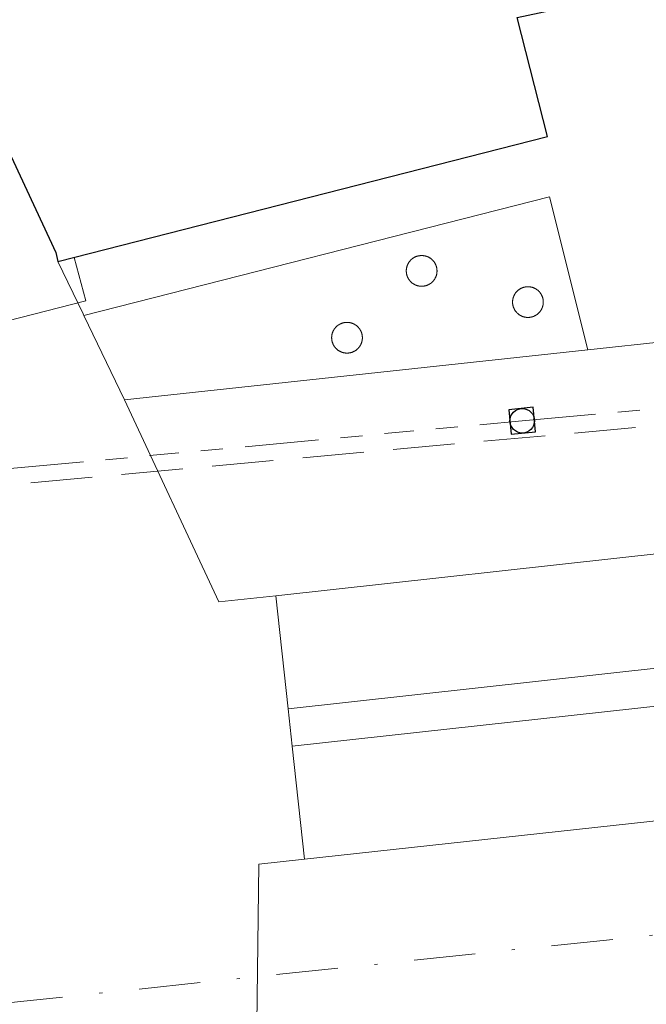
# Model space of a CAD drawing. Header units: metres. Extents: x 174255 to 175175, y 462028 to 462911.
# Tile 19 of 256: x 174373 to 174394, y 462281 to 462313. Entities that reach past the tile are written whole.
import ezdxf

# ---------------------------------------------------------------- set-up
doc = ezdxf.new("R2010")
doc.units = ezdxf.units.M
for name, pattern in [('RI-DRAINAGE', [19.2, 6, -1.8, 1.8, -1.8, 2.4, -1.8, 1.8, -1.8]), ('RI-HWA', [7.4, 5, -2.4]), ('RI-VWA', [11, 5, -3, 0, -3])]:
    doc.linetypes.add(name, pattern=pattern)
for name, color, linetype, lineweight in [('B-WE-OG-BEBOUWING-G', 8, 'Continuous', 30), ('B-WE-OG-TERREIN_GROEN-G', 8, 'Continuous', 20), ('B-WE-OG-WEG_VERHARD_OPEN -G', 8, 'Continuous', 20), ('B-WE-RI-DRAINAGE-G', 8, 'RI-DRAINAGE', 20), ('B-WE-RI-DRAINAGE_RIOOLPUT_INSPECTIEPUT-S', 8, 'Continuous', 20), ('B-WE-RI-HWA-G', 8, 'RI-HWA', 20), ('B-WE-RI-VWA-G', 8, 'RI-VWA', 20), ('B-XX-KG-GRENS_PERCEEL-G', 213, 'Continuous', 20)]:
    doc.layers.add(name, color=color, linetype=linetype, lineweight=lineweight)

# ---------------------------------------------------------------- blocks, each defined once
blk = doc.blocks.new('B-SRI-PUT_VWA-SO')
at = {"flags": 128}
blk.add_lwpolyline([(-2, 2), (2, 2), (2, -2), (-2, -2)], close=True, dxfattribs=at)
at = {"lineweight": -3, "flags": 128}
blk.add_lwpolyline([(2, -2), (2, 2), (-2, 2), (-2, -2)], close=True, dxfattribs=at)
at = {"lineweight": -3}
blk.add_circle((0, 0), 2, dxfattribs=at)

msp = doc.modelspace()

# ---------------------------------------------------------------- linework, layer by layer
at = {"layer": 'B-WE-OG-BEBOUWING-G'}
msp.add_lwpolyline([(174371.595, 462311.083), (174374.36, 462305.151), (174374.431, 462304.857), (174390.369, 462308.934), (174389.377, 462312.81), (174393.886, 462313.769), (174394.289, 462311.038), (174405.67, 462313.135), (174405.592, 462313.556), (174399.093, 462348.951), (174398.961, 462349.668), (174397.777, 462356.118), (174396.272, 462355.842), (174395.471, 462361.324), (174397.648, 462361.568), (174396.812, 462369.028), (174391.176, 462419.314)], dxfattribs=at)
at = {"layer": 'B-WE-OG-TERREIN_GROEN-G'}
for points in [[(174386.306, 462305.054), (174386.297, 462305.054), (174386.288, 462305.055), (174386.28, 462305.055), (174386.271, 462305.055), (174386.262, 462305.055), (174386.254, 462305.055), (174386.245, 462305.054), (174386.236, 462305.054), (174386.227, 462305.053), (174386.219, 462305.052), (174386.21, 462305.051), (174386.201, 462305.05), (174386.193, 462305.049), (174386.184, 462305.047), (174386.176, 462305.046), (174386.167, 462305.044), (174386.159, 462305.042), (174386.15, 462305.04), (174386.142, 462305.038), (174386.133, 462305.036), (174386.125, 462305.033), (174386.117, 462305.03), (174386.108, 462305.028), (174386.1, 462305.025), (174386.084, 462305.019), (174386.076, 462305.015), (174386.068, 462305.012), (174386.06, 462305.008), (174386.052, 462305.004), (174386.044, 462305.001), (174386.036, 462304.997), (174386.029, 462304.992), (174386.021, 462304.988), (174386.014, 462304.984), (174386.006, 462304.979), (174385.999, 462304.974), (174385.991, 462304.97), (174385.984, 462304.965), (174385.977, 462304.959), (174385.97, 462304.954), (174385.963, 462304.949), (174385.956, 462304.944), (174385.95, 462304.938), (174385.943, 462304.932), (174385.936, 462304.927), (174385.93, 462304.921), (174385.924, 462304.915), (174385.917, 462304.909), (174385.911, 462304.902), (174385.905, 462304.896), (174385.899, 462304.89), (174385.894, 462304.883), (174385.888, 462304.876), (174385.882, 462304.87), (174385.877, 462304.863), (174385.872, 462304.856), (174385.867, 462304.849), (174385.861, 462304.842), (174385.856, 462304.835), (174385.852, 462304.827), (174385.847, 462304.82), (174385.842, 462304.813), (174385.838, 462304.805), (174385.834, 462304.797), (174385.83, 462304.79), (174385.826, 462304.782), (174385.822, 462304.774), (174385.818, 462304.766), (174385.814, 462304.758), (174385.811, 462304.75), (174385.807, 462304.742), (174385.804, 462304.734), (174385.801, 462304.726), (174385.798, 462304.718), (174385.795, 462304.709), (174385.793, 462304.701), (174385.79, 462304.693), (174385.788, 462304.684), (174385.786, 462304.676), (174385.784, 462304.668), (174385.782, 462304.659), (174385.78, 462304.65), (174385.779, 462304.642), (174385.777, 462304.633), (174385.776, 462304.625), (174385.775, 462304.616), (174385.774, 462304.607), (174385.773, 462304.599), (174385.772, 462304.59), (174385.772, 462304.581), (174385.771, 462304.572), (174385.771, 462304.538), (174385.772, 462304.529), (174385.772, 462304.52), (174385.773, 462304.511), (174385.774, 462304.503), (174385.775, 462304.494), (174385.776, 462304.485), (174385.777, 462304.477), (174385.779, 462304.468), (174385.78, 462304.46), (174385.782, 462304.451), (174385.784, 462304.442), (174385.786, 462304.434), (174385.788, 462304.426), (174385.79, 462304.417), (174385.793, 462304.409), (174385.795, 462304.4), (174385.798, 462304.392), (174385.801, 462304.384), (174385.804, 462304.376), (174385.807, 462304.368), (174385.811, 462304.36), (174385.814, 462304.352), (174385.818, 462304.344), (174385.822, 462304.336), (174385.826, 462304.328), (174385.83, 462304.32), (174385.834, 462304.313), (174385.838, 462304.305), (174385.842, 462304.297), (174385.847, 462304.29), (174385.852, 462304.283), (174385.856, 462304.275), (174385.861, 462304.268), (174385.867, 462304.261), (174385.872, 462304.254), (174385.877, 462304.247), (174385.882, 462304.24), (174385.888, 462304.234), (174385.894, 462304.227), (174385.899, 462304.22), (174385.905, 462304.214), (174385.911, 462304.208), (174385.917, 462304.201), (174385.924, 462304.195), (174385.93, 462304.189), (174385.936, 462304.183), (174385.943, 462304.178), (174385.95, 462304.172), (174385.956, 462304.166), (174385.963, 462304.161), (174385.97, 462304.156), (174385.977, 462304.15), (174385.984, 462304.145), (174385.991, 462304.141), (174385.999, 462304.136), (174386.006, 462304.131), (174386.014, 462304.126), (174386.021, 462304.122), (174386.029, 462304.118), (174386.036, 462304.113), (174386.044, 462304.109), (174386.052, 462304.106), (174386.06, 462304.102), (174386.068, 462304.098), (174386.076, 462304.095), (174386.084, 462304.091), (174386.092, 462304.088), (174386.1, 462304.085), (174386.108, 462304.082), (174386.117, 462304.08), (174386.125, 462304.077), (174386.133, 462304.074), (174386.142, 462304.072), (174386.15, 462304.07), (174386.159, 462304.068), (174386.167, 462304.066), (174386.176, 462304.064), (174386.184, 462304.063), (174386.193, 462304.061), (174386.201, 462304.06), (174386.21, 462304.059), (174386.219, 462304.058), (174386.227, 462304.057), (174386.236, 462304.056), (174386.245, 462304.056), (174386.254, 462304.055), (174386.262, 462304.055), (174386.271, 462304.055), (174386.28, 462304.055), (174386.288, 462304.055), (174386.297, 462304.056), (174386.306, 462304.056), (174386.315, 462304.057), (174386.323, 462304.058), (174386.332, 462304.059), (174386.341, 462304.06), (174386.349, 462304.061), (174386.358, 462304.063), (174386.366, 462304.064), (174386.375, 462304.066), (174386.383, 462304.068), (174386.392, 462304.07), (174386.4, 462304.072), (174386.409, 462304.074), (174386.417, 462304.077), (174386.426, 462304.08), (174386.434, 462304.082), (174386.442, 462304.085), (174386.45, 462304.088), (174386.458, 462304.091), (174386.466, 462304.095), (174386.474, 462304.098), (174386.482, 462304.102), (174386.49, 462304.106), (174386.498, 462304.109), (174386.506, 462304.113), (174386.513, 462304.118), (174386.521, 462304.122), (174386.528, 462304.126), (174386.536, 462304.131), (174386.543, 462304.136), (174386.551, 462304.141), (174386.558, 462304.145), (174386.565, 462304.15), (174386.572, 462304.156), (174386.579, 462304.161), (174386.586, 462304.166), (174386.592, 462304.172), (174386.599, 462304.178), (174386.606, 462304.183), (174386.612, 462304.189), (174386.618, 462304.195), (174386.625, 462304.201), (174386.631, 462304.208), (174386.637, 462304.214), (174386.643, 462304.22), (174386.648, 462304.227), (174386.654, 462304.234), (174386.66, 462304.24), (174386.665, 462304.247), (174386.67, 462304.254), (174386.676, 462304.261), (174386.681, 462304.268), (174386.685, 462304.275), (174386.69, 462304.283), (174386.695, 462304.29), (174386.7, 462304.297), (174386.704, 462304.305), (174386.708, 462304.313), (174386.712, 462304.32), (174386.716, 462304.328), (174386.724, 462304.344), (174386.728, 462304.352), (174386.731, 462304.36), (174386.735, 462304.368), (174386.738, 462304.376), (174386.741, 462304.384), (174386.744, 462304.392), (174386.747, 462304.4), (174386.749, 462304.409), (174386.752, 462304.417), (174386.754, 462304.426), (174386.756, 462304.434), (174386.758, 462304.442), (174386.76, 462304.451), (174386.762, 462304.46), (174386.763, 462304.468), (174386.765, 462304.477), (174386.766, 462304.485), (174386.767, 462304.494), (174386.768, 462304.503), (174386.769, 462304.511), (174386.77, 462304.52), (174386.77, 462304.529), (174386.771, 462304.538), (174386.771, 462304.572), (174386.77, 462304.581), (174386.77, 462304.59), (174386.769, 462304.599), (174386.768, 462304.607), (174386.767, 462304.616), (174386.766, 462304.625), (174386.765, 462304.633), (174386.763, 462304.642), (174386.762, 462304.65), (174386.76, 462304.659), (174386.758, 462304.668), (174386.756, 462304.676), (174386.754, 462304.684), (174386.752, 462304.693), (174386.749, 462304.701), (174386.747, 462304.709), (174386.744, 462304.718), (174386.741, 462304.726), (174386.738, 462304.734), (174386.735, 462304.742), (174386.731, 462304.75), (174386.728, 462304.758), (174386.724, 462304.766), (174386.72, 462304.774), (174386.716, 462304.782), (174386.712, 462304.79), (174386.708, 462304.797), (174386.704, 462304.805), (174386.7, 462304.813), (174386.695, 462304.82), (174386.69, 462304.827), (174386.685, 462304.835), (174386.681, 462304.842), (174386.676, 462304.849), (174386.67, 462304.856), (174386.665, 462304.863), (174386.66, 462304.87), (174386.654, 462304.876), (174386.648, 462304.883), (174386.643, 462304.89), (174386.637, 462304.896), (174386.631, 462304.902), (174386.625, 462304.909), (174386.618, 462304.915), (174386.612, 462304.921), (174386.606, 462304.927), (174386.599, 462304.932), (174386.592, 462304.938), (174386.586, 462304.944), (174386.579, 462304.949), (174386.572, 462304.954), (174386.565, 462304.959), (174386.558, 462304.965), (174386.551, 462304.97), (174386.543, 462304.974), (174386.536, 462304.979), (174386.528, 462304.984), (174386.521, 462304.988), (174386.513, 462304.992), (174386.506, 462304.997), (174386.498, 462305.001), (174386.49, 462305.004), (174386.482, 462305.008), (174386.474, 462305.012), (174386.466, 462305.015), (174386.458, 462305.019), (174386.45, 462305.022), (174386.434, 462305.028), (174386.426, 462305.03), (174386.417, 462305.033), (174386.409, 462305.036), (174386.4, 462305.038), (174386.392, 462305.04), (174386.383, 462305.042), (174386.375, 462305.044), (174386.366, 462305.046), (174386.358, 462305.047), (174386.349, 462305.049), (174386.341, 462305.05), (174386.332, 462305.051), (174386.323, 462305.052), (174386.315, 462305.053), (174386.306, 462305.054)], [(174389.756, 462304.039), (174389.765, 462304.039), (174389.774, 462304.038), (174389.782, 462304.037), (174389.791, 462304.036), (174389.8, 462304.035), (174389.808, 462304.034), (174389.817, 462304.032), (174389.825, 462304.031), (174389.834, 462304.029), (174389.843, 462304.027), (174389.851, 462304.025), (174389.859, 462304.023), (174389.868, 462304.021), (174389.876, 462304.018), (174389.885, 462304.016), (174389.893, 462304.013), (174389.901, 462304.01), (174389.909, 462304.007), (174389.917, 462304.004), (174389.925, 462304), (174389.933, 462303.997), (174389.941, 462303.993), (174389.949, 462303.989), (174389.957, 462303.986), (174389.965, 462303.981), (174389.972, 462303.977), (174389.98, 462303.973), (174389.988, 462303.969), (174389.995, 462303.964), (174390.002, 462303.959), (174390.01, 462303.955), (174390.017, 462303.95), (174390.024, 462303.944), (174390.031, 462303.939), (174390.038, 462303.934), (174390.045, 462303.929), (174390.051, 462303.923), (174390.058, 462303.917), (174390.065, 462303.912), (174390.071, 462303.906), (174390.077, 462303.9), (174390.084, 462303.894), (174390.09, 462303.887), (174390.096, 462303.881), (174390.102, 462303.875), (174390.107, 462303.868), (174390.113, 462303.861), (174390.119, 462303.855), (174390.124, 462303.848), (174390.129, 462303.841), (174390.135, 462303.834), (174390.14, 462303.827), (174390.144, 462303.82), (174390.149, 462303.812), (174390.154, 462303.805), (174390.159, 462303.797), (174390.163, 462303.79), (174390.167, 462303.782), (174390.172, 462303.775), (174390.176, 462303.767), (174390.179, 462303.759), (174390.183, 462303.751), (174390.187, 462303.743), (174390.19, 462303.735), (174390.194, 462303.727), (174390.197, 462303.719), (174390.2, 462303.711), (174390.203, 462303.703), (174390.205, 462303.694), (174390.208, 462303.686), (174390.211, 462303.678), (174390.213, 462303.669), (174390.215, 462303.661), (174390.217, 462303.652), (174390.219, 462303.644), (174390.221, 462303.635), (174390.222, 462303.627), (174390.224, 462303.618), (174390.225, 462303.61), (174390.226, 462303.601), (174390.227, 462303.592), (174390.228, 462303.584), (174390.229, 462303.575), (174390.229, 462303.566), (174390.23, 462303.557), (174390.23, 462303.523), (174390.229, 462303.514), (174390.229, 462303.505), (174390.228, 462303.496), (174390.227, 462303.488), (174390.226, 462303.479), (174390.225, 462303.47), (174390.224, 462303.462), (174390.222, 462303.453), (174390.221, 462303.445), (174390.219, 462303.436), (174390.217, 462303.427), (174390.215, 462303.419), (174390.213, 462303.411), (174390.211, 462303.402), (174390.208, 462303.394), (174390.205, 462303.385), (174390.203, 462303.377), (174390.2, 462303.369), (174390.197, 462303.361), (174390.194, 462303.353), (174390.19, 462303.345), (174390.187, 462303.337), (174390.179, 462303.321), (174390.176, 462303.313), (174390.172, 462303.305), (174390.167, 462303.298), (174390.163, 462303.29), (174390.159, 462303.282), (174390.154, 462303.275), (174390.149, 462303.268), (174390.144, 462303.26), (174390.14, 462303.253), (174390.135, 462303.246), (174390.129, 462303.239), (174390.124, 462303.232), (174390.119, 462303.225), (174390.113, 462303.219), (174390.107, 462303.212), (174390.102, 462303.205), (174390.096, 462303.199), (174390.09, 462303.193), (174390.084, 462303.186), (174390.077, 462303.18), (174390.071, 462303.174), (174390.065, 462303.168), (174390.058, 462303.163), (174390.051, 462303.157), (174390.045, 462303.151), (174390.038, 462303.146), (174390.031, 462303.141), (174390.024, 462303.135), (174390.017, 462303.13), (174390.01, 462303.126), (174390.002, 462303.121), (174389.995, 462303.116), (174389.988, 462303.111), (174389.98, 462303.107), (174389.972, 462303.103), (174389.965, 462303.098), (174389.957, 462303.095), (174389.949, 462303.091), (174389.941, 462303.087), (174389.933, 462303.083), (174389.925, 462303.08), (174389.917, 462303.076), (174389.909, 462303.073), (174389.901, 462303.07), (174389.893, 462303.067), (174389.885, 462303.065), (174389.876, 462303.062), (174389.868, 462303.059), (174389.859, 462303.057), (174389.851, 462303.055), (174389.843, 462303.053), (174389.834, 462303.051), (174389.825, 462303.049), (174389.817, 462303.048), (174389.808, 462303.046), (174389.8, 462303.045), (174389.791, 462303.044), (174389.782, 462303.043), (174389.774, 462303.042), (174389.765, 462303.041), (174389.756, 462303.041), (174389.747, 462303.04), (174389.739, 462303.04), (174389.73, 462303.04), (174389.721, 462303.04), (174389.713, 462303.04), (174389.704, 462303.041), (174389.695, 462303.041), (174389.686, 462303.042), (174389.678, 462303.043), (174389.669, 462303.044), (174389.66, 462303.045), (174389.652, 462303.046), (174389.643, 462303.048), (174389.635, 462303.049), (174389.626, 462303.051), (174389.617, 462303.053), (174389.609, 462303.055), (174389.601, 462303.057), (174389.592, 462303.059), (174389.584, 462303.062), (174389.576, 462303.065), (174389.567, 462303.067), (174389.559, 462303.07), (174389.551, 462303.073), (174389.543, 462303.076), (174389.535, 462303.08), (174389.527, 462303.083), (174389.519, 462303.087), (174389.511, 462303.091), (174389.503, 462303.095), (174389.495, 462303.098), (174389.488, 462303.103), (174389.48, 462303.107), (174389.473, 462303.111), (174389.465, 462303.116), (174389.458, 462303.121), (174389.45, 462303.126), (174389.443, 462303.13), (174389.436, 462303.135), (174389.429, 462303.141), (174389.422, 462303.146), (174389.415, 462303.151), (174389.409, 462303.157), (174389.402, 462303.163), (174389.395, 462303.168), (174389.389, 462303.174), (174389.383, 462303.18), (174389.376, 462303.186), (174389.37, 462303.193), (174389.364, 462303.199), (174389.358, 462303.205), (174389.353, 462303.212), (174389.347, 462303.219), (174389.341, 462303.225), (174389.336, 462303.232), (174389.331, 462303.239), (174389.326, 462303.246), (174389.32, 462303.253), (174389.315, 462303.26), (174389.311, 462303.268), (174389.306, 462303.275), (174389.301, 462303.282), (174389.297, 462303.29), (174389.293, 462303.298), (174389.288, 462303.305), (174389.284, 462303.313), (174389.281, 462303.321), (174389.277, 462303.329), (174389.273, 462303.337), (174389.27, 462303.345), (174389.266, 462303.353), (174389.263, 462303.361), (174389.257, 462303.377), (174389.255, 462303.385), (174389.252, 462303.394), (174389.249, 462303.402), (174389.247, 462303.411), (174389.245, 462303.419), (174389.243, 462303.427), (174389.241, 462303.436), (174389.239, 462303.445), (174389.238, 462303.453), (174389.236, 462303.462), (174389.235, 462303.47), (174389.233, 462303.488), (174389.232, 462303.496), (174389.231, 462303.505), (174389.231, 462303.514), (174389.23, 462303.523), (174389.23, 462303.549), (174389.23, 462303.557), (174389.231, 462303.566), (174389.231, 462303.575), (174389.232, 462303.584), (174389.233, 462303.592), (174389.234, 462303.601), (174389.235, 462303.61), (174389.236, 462303.618), (174389.238, 462303.627), (174389.239, 462303.635), (174389.241, 462303.644), (174389.243, 462303.652), (174389.245, 462303.661), (174389.247, 462303.669), (174389.249, 462303.678), (174389.252, 462303.686), (174389.255, 462303.694), (174389.257, 462303.703), (174389.26, 462303.711), (174389.263, 462303.719), (174389.266, 462303.727), (174389.27, 462303.735), (174389.273, 462303.743), (174389.277, 462303.751), (174389.281, 462303.759), (174389.284, 462303.767), (174389.288, 462303.775), (174389.293, 462303.782), (174389.297, 462303.79), (174389.301, 462303.797), (174389.306, 462303.805), (174389.311, 462303.812), (174389.315, 462303.82), (174389.32, 462303.827), (174389.326, 462303.834), (174389.331, 462303.841), (174389.336, 462303.848), (174389.341, 462303.855), (174389.347, 462303.861), (174389.353, 462303.868), (174389.358, 462303.875), (174389.37, 462303.887), (174389.376, 462303.894), (174389.383, 462303.9), (174389.389, 462303.906), (174389.395, 462303.912), (174389.402, 462303.917), (174389.409, 462303.923), (174389.415, 462303.929), (174389.422, 462303.934), (174389.429, 462303.939), (174389.436, 462303.944), (174389.443, 462303.95), (174389.45, 462303.955), (174389.458, 462303.959), (174389.465, 462303.964), (174389.473, 462303.969), (174389.48, 462303.973), (174389.488, 462303.977), (174389.495, 462303.981), (174389.503, 462303.986), (174389.511, 462303.989), (174389.519, 462303.993), (174389.527, 462303.997), (174389.535, 462304), (174389.543, 462304.004), (174389.551, 462304.007), (174389.559, 462304.01), (174389.567, 462304.013), (174389.576, 462304.016), (174389.584, 462304.018), (174389.592, 462304.021), (174389.601, 462304.023), (174389.609, 462304.025), (174389.617, 462304.027), (174389.626, 462304.029), (174389.635, 462304.031), (174389.643, 462304.032), (174389.652, 462304.034), (174389.66, 462304.035), (174389.669, 462304.036), (174389.678, 462304.037), (174389.686, 462304.038), (174389.695, 462304.039), (174389.704, 462304.039), (174389.713, 462304.04), (174389.721, 462304.04), (174389.73, 462304.04), (174389.739, 462304.04), (174389.747, 462304.04), (174389.756, 462304.039)], [(174383.868, 462302.878), (174383.859, 462302.879), (174383.851, 462302.879), (174383.842, 462302.879), (174383.833, 462302.879), (174383.825, 462302.879), (174383.816, 462302.878), (174383.807, 462302.878), (174383.798, 462302.877), (174383.79, 462302.876), (174383.781, 462302.875), (174383.772, 462302.874), (174383.764, 462302.873), (174383.755, 462302.871), (174383.747, 462302.87), (174383.738, 462302.868), (174383.729, 462302.866), (174383.721, 462302.864), (174383.713, 462302.862), (174383.704, 462302.86), (174383.696, 462302.857), (174383.688, 462302.854), (174383.679, 462302.852), (174383.671, 462302.849), (174383.663, 462302.846), (174383.655, 462302.843), (174383.647, 462302.839), (174383.639, 462302.836), (174383.631, 462302.832), (174383.623, 462302.828), (174383.615, 462302.824), (174383.607, 462302.821), (174383.6, 462302.816), (174383.592, 462302.812), (174383.584, 462302.808), (174383.577, 462302.803), (174383.57, 462302.798), (174383.562, 462302.793), (174383.555, 462302.789), (174383.548, 462302.784), (174383.541, 462302.778), (174383.534, 462302.773), (174383.527, 462302.768), (174383.521, 462302.762), (174383.514, 462302.756), (174383.507, 462302.751), (174383.501, 462302.745), (174383.495, 462302.739), (174383.488, 462302.733), (174383.482, 462302.726), (174383.476, 462302.72), (174383.47, 462302.714), (174383.465, 462302.707), (174383.459, 462302.7), (174383.453, 462302.694), (174383.448, 462302.687), (174383.443, 462302.68), (174383.438, 462302.673), (174383.432, 462302.666), (174383.427, 462302.659), (174383.423, 462302.651), (174383.418, 462302.644), (174383.413, 462302.637), (174383.409, 462302.629), (174383.405, 462302.621), (174383.4, 462302.614), (174383.396, 462302.606), (174383.393, 462302.598), (174383.389, 462302.59), (174383.385, 462302.582), (174383.382, 462302.574), (174383.378, 462302.566), (174383.375, 462302.558), (174383.372, 462302.55), (174383.369, 462302.542), (174383.367, 462302.534), (174383.364, 462302.525), (174383.361, 462302.517), (174383.359, 462302.508), (174383.357, 462302.5), (174383.355, 462302.492), (174383.353, 462302.483), (174383.351, 462302.474), (174383.35, 462302.466), (174383.348, 462302.457), (174383.347, 462302.449), (174383.346, 462302.44), (174383.345, 462302.431), (174383.344, 462302.423), (174383.343, 462302.414), (174383.343, 462302.405), (174383.342, 462302.396), (174383.342, 462302.37), (174383.342, 462302.362), (174383.343, 462302.353), (174383.343, 462302.344), (174383.344, 462302.335), (174383.345, 462302.327), (174383.346, 462302.318), (174383.347, 462302.309), (174383.348, 462302.301), (174383.35, 462302.292), (174383.351, 462302.284), (174383.353, 462302.275), (174383.355, 462302.266), (174383.357, 462302.258), (174383.359, 462302.25), (174383.361, 462302.241), (174383.364, 462302.233), (174383.367, 462302.225), (174383.369, 462302.216), (174383.375, 462302.2), (174383.378, 462302.192), (174383.382, 462302.184), (174383.385, 462302.176), (174383.389, 462302.168), (174383.393, 462302.16), (174383.396, 462302.152), (174383.4, 462302.144), (174383.405, 462302.137), (174383.409, 462302.129), (174383.413, 462302.122), (174383.418, 462302.114), (174383.423, 462302.107), (174383.427, 462302.099), (174383.432, 462302.092), (174383.438, 462302.085), (174383.443, 462302.078), (174383.448, 462302.071), (174383.453, 462302.064), (174383.459, 462302.058), (174383.465, 462302.051), (174383.47, 462302.044), (174383.476, 462302.038), (174383.482, 462302.032), (174383.488, 462302.025), (174383.495, 462302.019), (174383.501, 462302.013), (174383.507, 462302.007), (174383.514, 462302.002), (174383.521, 462301.996), (174383.527, 462301.99), (174383.534, 462301.985), (174383.541, 462301.98), (174383.548, 462301.975), (174383.555, 462301.969), (174383.562, 462301.964), (174383.57, 462301.96), (174383.577, 462301.955), (174383.584, 462301.95), (174383.592, 462301.946), (174383.6, 462301.942), (174383.607, 462301.938), (174383.615, 462301.933), (174383.623, 462301.93), (174383.631, 462301.926), (174383.639, 462301.922), (174383.647, 462301.919), (174383.655, 462301.915), (174383.663, 462301.912), (174383.671, 462301.909), (174383.679, 462301.906), (174383.688, 462301.903), (174383.696, 462301.901), (174383.704, 462301.898), (174383.713, 462301.896), (174383.721, 462301.894), (174383.729, 462301.892), (174383.738, 462301.89), (174383.747, 462301.888), (174383.755, 462301.887), (174383.764, 462301.885), (174383.772, 462301.884), (174383.781, 462301.883), (174383.79, 462301.882), (174383.798, 462301.881), (174383.807, 462301.88), (174383.816, 462301.88), (174383.825, 462301.879), (174383.833, 462301.879), (174383.842, 462301.879), (174383.851, 462301.879), (174383.859, 462301.879), (174383.868, 462301.88), (174383.877, 462301.88), (174383.886, 462301.881), (174383.894, 462301.882), (174383.903, 462301.883), (174383.912, 462301.884), (174383.92, 462301.885), (174383.929, 462301.887), (174383.937, 462301.888), (174383.955, 462301.892), (174383.963, 462301.894), (174383.971, 462301.896), (174383.98, 462301.898), (174383.988, 462301.901), (174383.997, 462301.903), (174384.005, 462301.906), (174384.013, 462301.909), (174384.021, 462301.912), (174384.029, 462301.915), (174384.037, 462301.919), (174384.045, 462301.922), (174384.053, 462301.926), (174384.061, 462301.93), (174384.069, 462301.933), (174384.077, 462301.938), (174384.084, 462301.942), (174384.092, 462301.946), (174384.1, 462301.95), (174384.107, 462301.955), (174384.114, 462301.96), (174384.122, 462301.964), (174384.129, 462301.969), (174384.136, 462301.975), (174384.143, 462301.98), (174384.15, 462301.985), (174384.157, 462301.99), (174384.163, 462301.996), (174384.17, 462302.002), (174384.177, 462302.007), (174384.183, 462302.013), (174384.189, 462302.019), (174384.196, 462302.025), (174384.202, 462302.032), (174384.208, 462302.038), (174384.214, 462302.044), (174384.219, 462302.051), (174384.225, 462302.058), (174384.231, 462302.064), (174384.236, 462302.071), (174384.241, 462302.078), (174384.247, 462302.085), (174384.252, 462302.092), (174384.256, 462302.099), (174384.261, 462302.107), (174384.266, 462302.114), (174384.271, 462302.122), (174384.275, 462302.129), (174384.279, 462302.137), (174384.284, 462302.144), (174384.288, 462302.152), (174384.291, 462302.16), (174384.295, 462302.168), (174384.299, 462302.176), (174384.302, 462302.184), (174384.306, 462302.192), (174384.309, 462302.2), (174384.312, 462302.208), (174384.315, 462302.216), (174384.317, 462302.225), (174384.32, 462302.233), (174384.323, 462302.241), (174384.325, 462302.25), (174384.327, 462302.258), (174384.329, 462302.266), (174384.331, 462302.275), (174384.333, 462302.284), (174384.334, 462302.292), (174384.336, 462302.301), (174384.337, 462302.309), (174384.338, 462302.318), (174384.339, 462302.327), (174384.34, 462302.335), (174384.341, 462302.344), (174384.341, 462302.353), (174384.342, 462302.362), (174384.342, 462302.396), (174384.341, 462302.405), (174384.341, 462302.414), (174384.34, 462302.423), (174384.339, 462302.431), (174384.338, 462302.44), (174384.337, 462302.449), (174384.336, 462302.457), (174384.334, 462302.466), (174384.333, 462302.474), (174384.331, 462302.483), (174384.329, 462302.492), (174384.327, 462302.5), (174384.325, 462302.508), (174384.323, 462302.517), (174384.32, 462302.525), (174384.317, 462302.534), (174384.315, 462302.542), (174384.312, 462302.55), (174384.309, 462302.558), (174384.306, 462302.566), (174384.302, 462302.574), (174384.299, 462302.582), (174384.295, 462302.59), (174384.291, 462302.598), (174384.288, 462302.606), (174384.284, 462302.614), (174384.279, 462302.621), (174384.275, 462302.629), (174384.271, 462302.637), (174384.266, 462302.644), (174384.261, 462302.651), (174384.256, 462302.659), (174384.252, 462302.666), (174384.247, 462302.673), (174384.241, 462302.68), (174384.236, 462302.687), (174384.231, 462302.694), (174384.225, 462302.7), (174384.219, 462302.707), (174384.214, 462302.714), (174384.208, 462302.72), (174384.202, 462302.726), (174384.196, 462302.733), (174384.189, 462302.739), (174384.183, 462302.745), (174384.177, 462302.751), (174384.17, 462302.756), (174384.163, 462302.762), (174384.157, 462302.768), (174384.15, 462302.773), (174384.143, 462302.778), (174384.136, 462302.784), (174384.129, 462302.789), (174384.122, 462302.793), (174384.114, 462302.798), (174384.107, 462302.803), (174384.1, 462302.808), (174384.092, 462302.812), (174384.084, 462302.816), (174384.077, 462302.821), (174384.069, 462302.824), (174384.061, 462302.828), (174384.053, 462302.832), (174384.045, 462302.836), (174384.037, 462302.839), (174384.029, 462302.843), (174384.021, 462302.846), (174384.013, 462302.849), (174384.005, 462302.852), (174383.997, 462302.854), (174383.988, 462302.857), (174383.98, 462302.86), (174383.971, 462302.862), (174383.955, 462302.866), (174383.946, 462302.868), (174383.937, 462302.87), (174383.929, 462302.871), (174383.92, 462302.873), (174383.912, 462302.874), (174383.903, 462302.875), (174383.894, 462302.876), (174383.886, 462302.877), (174383.877, 462302.878), (174383.868, 462302.878)]]:
    msp.add_lwpolyline(points, dxfattribs=at)
at = {"layer": 'B-WE-OG-WEG_VERHARD_OPEN -G'}
for p, q in [((174391.683, 462301.985), (174403.671, 462303.281)), ((174375.276, 462303.102), (174376.6, 462300.354)), ((174376.6, 462300.354), (174391.683, 462301.985)), ((174406.643, 462296.754), (174381.526, 462293.977)), ((174381.526, 462293.977), (174381.926, 462290.299)), ((174381.926, 462290.299), (174407.027, 462293.062)), ((174407.141, 462291.847), (174382.058, 462289.084)), ((174382.058, 462289.084), (174381.926, 462290.299)), ((174382.058, 462289.084), (174382.458, 462285.406)), ((174382.458, 462285.406), (174407.561, 462288.141))]:
    msp.add_line(p, q, dxfattribs=at)
for points in [[(174391.683, 462301.985), (174390.427, 462306.967), (174375.276, 462303.102)], [(174374.431, 462304.857), (174375.249, 462303.158), (174375.276, 462303.102)], [(174376.6, 462300.354), (174379.671, 462293.776), (174381.526, 462293.977)], [(174382.458, 462285.406), (174380.967, 462285.244), (174380.884, 462278.305)]]:
    msp.add_lwpolyline(points, dxfattribs=at)
at = {"layer": 'B-WE-RI-DRAINAGE-G', "ltscale": 0.4}
for points in [[(174389.544, 462299.677), (174413.337, 462301.785), (174403.341, 462363.665)], [(174361.437, 462322.306), (174365.229, 462297.401), (174389.544, 462299.677)]]:
    msp.add_lwpolyline(points, dxfattribs=at)
at = {"layer": 'B-WE-RI-HWA-G', "ltscale": 0.4}
msp.add_line((174413.868, 462301.347), (174365.717, 462296.943), dxfattribs=at)
at = {"layer": 'B-WE-RI-VWA-G', "ltscale": 0.4}
msp.add_line((174363.647, 462279.766), (174405.399, 462284.147), dxfattribs=at)
at = {"layer": 'B-XX-KG-GRENS_PERCEEL-G', "flags": 128}
msp.add_lwpolyline([(174340.173, 462380.737), (174348.235, 462368.969), (174356.257, 462357.22), (174359.656, 462359.561), (174363.921, 462353.291), (174365.813, 462349.049), (174367.344, 462343.227), (174360.082, 462342.101), (174362.381, 462326.487), (174364.436, 462312.513), (174363.311, 462312.403), (174364.664, 462300.846), (174375.341, 462303.578), (174374.964, 462304.993), (174390.369, 462308.934), (174389.377, 462312.81), (174393.886, 462313.769), (174394.289, 462311.038), (174405.67, 462313.135), (174405.598, 462313.526), (174411.462, 462314.609), (174408.298, 462331.77), (174405.106, 462349.073)], dxfattribs=at)

# ---------------------------------------------------------------- block references
at = {"layer": 'B-WE-RI-DRAINAGE_RIOOLPUT_INSPECTIEPUT-S', "xscale": 0.1999999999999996, "yscale": 0.1999999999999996, "zscale": 0.1999999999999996, "rotation": 5.739328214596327}
msp.add_blockref('B-SRI-PUT_VWA-SO', (174389.544, 462299.677), dxfattribs=at)

doc.saveas('drawing.dxf')
